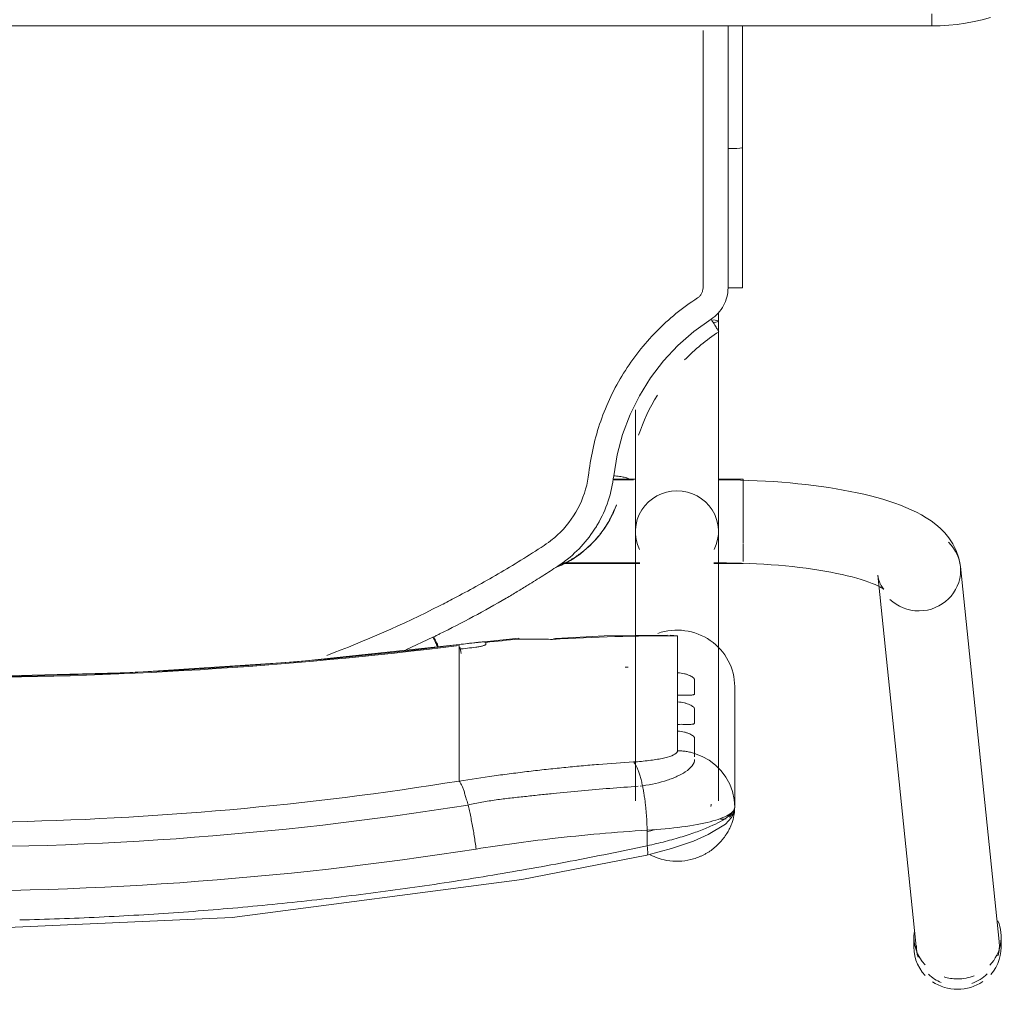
# Model space of a CAD drawing. Header units: metres. Extents: x 2.9 to 42.3, y -72.9 to -49.3.
# Tile 53 of 256: x 6.127 to 6.372, y -64.366 to -64.124. Entities that reach past the tile are written whole.
import ezdxf

# ---------------------------------------------------------------- set-up
doc = ezdxf.new("R2010")
doc.units = ezdxf.units.M
doc.layers.add('I-FURN', color=7, linetype='Continuous', lineweight=18)

# ---------------------------------------------------------------- blocks, each defined once
blk = doc.blocks.new('ConjuntoParaAlunoTamanho6 - CJA06_ConjuntoParaAlunoTamanho6-V16-2PAV')
at = {"layer": 'I-FURN', "color": 253, "true_color": 0xaaaaaa}
for p, q in [((-0.2643, 0.29456), (-0.2643, 0.29197)), ((-0.23354, 0.20182), (-0.24321, 0.29526)), ((-0.24254, 0.29197), (-0.24254, 0.29456)), ((-0.2638, 0.29312), (-0.25413, 0.19969)), ((-0.1979, 0.25969), (-0.1979, 0.22964)), ((-0.19385, 0.25812), (-0.19385, 0.19097)), ((-0.19207, 0.25896), (-0.19202, 0.25906)), ((-0.19202, 0.25906), (-0.19192, 0.25949)), ((-0.17315, 0.19097), (-0.17315, 0.25812)), ((-0.19734, 0.2558), (-0.19665, 0.25395)), ((-0.19665, 0.25395), (-0.1957, 0.25221)), ((-0.17493, 0.25435), (-0.17437, 0.25441)), ((-0.12923, 0.2438), (-0.12923, 0.25317)), ((-0.1957, 0.25221), (-0.19451, 0.25062)), ((-0.12923, 0.24214), (-0.12923, 0.2438)), ((-0.18366, 0.24073), (-0.18366, 0.23904)), ((-0.12923, 0.24214), (-0.12923, 0.23653)), ((-0.12923, 0.23653), (-0.12923, 0.23486)), ((-0.18366, 0.23345), (-0.18366, 0.23176)), ((-0.12923, 0.23486), (-0.12923, 0.22925)), ((-0.12923, 0.22925), (-0.12923, 0.22759)), ((-0.18366, 0.22617), (-0.18366, 0.21701)), ((-0.12923, 0.22759), (-0.12923, 0.22197)), ((-0.12923, 0.22197), (-0.12923, 0.22031)), ((-0.14414, 0.21757), (-0.12926, 0.21915)), ((-0.11598, 0.22048), (-0.1227, 0.21732)), ((-0.18366, 0.21701), (-0.1818, 0.21679)), ((-0.19271, 0.19894), (-0.2, 0.19894)), ((-0.19271, 0.19879), (-0.19385, 0.19879)), ((-0.19385, 0.19879), (-0.19385, 0.19845)), ((-0.15474, 0.19894), (-0.17429, 0.19894)), ((-0.15494, 0.19879), (-0.17429, 0.19879)), ((-0.2, 0.19844), (-0.2, 0.19411)), ((-0.19385, 0.19845), (-0.19385, 0.19764)), ((-0.2, 0.19393), (-0.2, 0.18575)), ((-0.19385, 0.19367), (-0.19385, 0.1916)), ((-0.19385, 0.18688), (-0.19385, 0.18582)), ((-0.2, 0.18573), (-0.2, 0.17922)), ((-0.19385, 0.18371), (-0.19385, 0.18582)), ((-0.2, 0.17916), (-0.2, 0.17794)), ((-0.19385, 0.17809), (-0.19385, 0.18068)), ((-0.2, 0.17794), (-0.19377, 0.17794)), ((-0.17323, 0.17794), (-0.1676, 0.17794)), ((-0.17268, 0.17809), (-0.16757, 0.17809)), ((-0.19385, 0.13857), (-0.19385, 0.13643)), ((-0.19983, 0.13021), (-0.19982, 0.0953)), ((-0.19982, 0.06488), (-0.19982, 0.0953)), ((-0.19982, 0.0953), (-0.19982, 0.09529)), ((-0.19623, 0.09556), (-0.19738, 0.09554)), ((0.247, 0.06497), (-0.247, 0.06497)), ((-0.247, 0.06497), (-0.247, 0.06197)), ((0.247, 0.06497), (-0.247, 0.06497))]:
    blk.add_line(p, q, dxfattribs=at)
at = {"layer": 'I-FURN', "color": 253, "true_color": 0xaaaaaa, "flags": 128}
for points in [[(0.0001, 0.2904), (-0.07267, 0.28721), (-0.14486, 0.2777), (-0.17603, 0.27161)], [(-0.17603, 0.27161), (-0.18218, 0.26997), (-0.18761, 0.26812), (-0.19131, 0.26652), (-0.19557, 0.2639), (-0.19708, 0.26226), (-0.19765, 0.26113), (-0.1979, 0.25971)], [(-0.17607, 0.26928), (-0.17607, 0.26831), (-0.17607, 0.26734), (-0.17607, 0.26637), (-0.17607, 0.2654)], [(-0.1979, 0.24468), (-0.1979, 0.2522), (-0.1979, 0.25971)], [(-0.1979, 0.25969), (-0.19776, 0.25773), (-0.19734, 0.2558)], [(-0.1979, 0.25969), (-0.1979, 0.25218), (-0.1979, 0.24467), (-0.1979, 0.23715), (-0.1979, 0.22964)], [(-0.19451, 0.25062), (-0.19311, 0.2492), (-0.19152, 0.24799)], [(-0.19152, 0.24799), (-0.18977, 0.24701), (-0.1879, 0.24628)], [(-0.1879, 0.24243), (-0.1879, 0.24339), (-0.1879, 0.24435), (-0.1879, 0.24532), (-0.1879, 0.24628)], [(-0.18366, 0.24561), (-0.18366, 0.24439), (-0.18366, 0.24317), (-0.18366, 0.24195), (-0.18366, 0.24073)], [(-0.1879, 0.23515), (-0.1879, 0.23603), (-0.1879, 0.23692), (-0.1879, 0.2378), (-0.1879, 0.23868)], [(-0.18366, 0.23904), (-0.18366, 0.23764), (-0.18366, 0.23624), (-0.18366, 0.23485), (-0.18366, 0.23345)], [(-0.1879, 0.22787), (-0.1879, 0.22876), (-0.1879, 0.22964), (-0.1879, 0.23052), (-0.1879, 0.23141)], [(-0.18366, 0.23176), (-0.18366, 0.23036), (-0.18366, 0.22897), (-0.18366, 0.22757), (-0.18366, 0.22617)], [(-0.12926, 0.21915), (-0.08865, 0.22342), (-0.0479, 0.2261), (-0.00707, 0.22717), (0.03376, 0.22666), (0.07455, 0.22454), (0.11521, 0.22083), (0.12946, 0.21915)], [(-0.1359, 0.2187), (-0.1359, 0.21878), (-0.1359, 0.21886), (-0.1359, 0.21893), (-0.1359, 0.21901)], [(-0.12923, 0.22031), (-0.12923, 0.22007), (-0.12923, 0.21984), (-0.12923, 0.21961), (-0.12923, 0.21937)], [(-0.18111, 0.21677), (-0.16533, 0.21701), (-0.15331, 0.21761)], [(-0.23354, 0.20182), (-0.23373, 0.20287), (-0.23403, 0.20376), (-0.23437, 0.20445), (-0.23469, 0.20492), (-0.23492, 0.20521), (-0.23505, 0.20534), (-0.23507, 0.20536)], [(-0.23507, 0.20536), (-0.23501, 0.20531), (-0.23482, 0.20518), (-0.23451, 0.20499), (-0.23408, 0.20476), (-0.23355, 0.20449), (-0.23291, 0.2042), (-0.23217, 0.20389), (-0.23133, 0.20358), (-0.23041, 0.20326), (-0.22941, 0.20294), (-0.22832, 0.20262), (-0.22717, 0.2023), (-0.22594, 0.20199), (-0.22464, 0.20169), (-0.22328, 0.2014), (-0.22186, 0.20112), (-0.22039, 0.20086), (-0.21886, 0.2006), (-0.21729, 0.20036), (-0.21567, 0.20014), (-0.214, 0.19993), (-0.2123, 0.19973), (-0.21057, 0.19956), (-0.2088, 0.1994), (-0.207, 0.19926), (-0.20518, 0.19913), (-0.20334, 0.19903), (-0.20148, 0.19894), (-0.19961, 0.19888), (-0.19772, 0.19883), (-0.19583, 0.1988), (-0.19394, 0.19879), (-0.19385, 0.19879)], [(-0.25413, 0.19969), (-0.25375, 0.19762), (-0.25311, 0.19572), (-0.25226, 0.19403), (-0.25129, 0.19256), (-0.25023, 0.19128), (-0.24913, 0.19017), (-0.24799, 0.18919), (-0.24683, 0.18832), (-0.24563, 0.18753), (-0.24441, 0.18681), (-0.24316, 0.18615), (-0.24188, 0.18553), (-0.24055, 0.18496), (-0.23919, 0.18441), (-0.23778, 0.1839), (-0.23633, 0.18341), (-0.23483, 0.18295), (-0.2333, 0.18251), (-0.23171, 0.1821), (-0.23008, 0.1817), (-0.22841, 0.18133), (-0.2267, 0.18098), (-0.22495, 0.18064), (-0.22315, 0.18033), (-0.22132, 0.18004), (-0.21946, 0.17976), (-0.21756, 0.17951), (-0.21562, 0.17928), (-0.21366, 0.17906), (-0.21168, 0.17887), (-0.20967, 0.1787), (-0.20763, 0.17855), (-0.20558, 0.17842), (-0.20352, 0.17831), (-0.20144, 0.17823), (-0.19935, 0.17816), (-0.19725, 0.17811), (-0.19515, 0.17809), (-0.19385, 0.17809)], [(-0.19385, 0.13857), (-0.19385, 0.14057), (-0.19385, 0.14257), (-0.19385, 0.14457), (-0.19385, 0.14656), (-0.19385, 0.14855), (-0.19385, 0.15053), (-0.19385, 0.15249), (-0.19385, 0.15444), (-0.19385, 0.15637), (-0.19385, 0.15827), (-0.19385, 0.16015), (-0.19385, 0.162), (-0.19385, 0.16382), (-0.19385, 0.1656), (-0.19385, 0.16735), (-0.19385, 0.16905), (-0.19385, 0.17071), (-0.19385, 0.17233), (-0.19385, 0.1739), (-0.19385, 0.17541), (-0.19385, 0.17687), (-0.19385, 0.17828), (-0.19385, 0.17963), (-0.19385, 0.18092), (-0.19385, 0.18215), (-0.19385, 0.18331), (-0.19385, 0.18441), (-0.19385, 0.18544), (-0.19385, 0.1864), (-0.19385, 0.18729), (-0.19385, 0.1881), (-0.19385, 0.18885), (-0.19385, 0.18951), (-0.19385, 0.19011), (-0.19385, 0.19062), (-0.19385, 0.19097)], [(-0.17315, 0.19097), (-0.17315, 0.19051), (-0.17315, 0.18998), (-0.17315, 0.18937), (-0.17315, 0.18869), (-0.17315, 0.18793), (-0.17315, 0.1871), (-0.17315, 0.18619), (-0.17315, 0.18522), (-0.17315, 0.18417), (-0.17315, 0.18306), (-0.17315, 0.18188), (-0.17315, 0.18064), (-0.17315, 0.17934), (-0.17315, 0.17798), (-0.17315, 0.17656), (-0.17315, 0.17508), (-0.17315, 0.17355), (-0.17315, 0.17198), (-0.17315, 0.17035), (-0.17315, 0.16868), (-0.17315, 0.16696), (-0.17315, 0.16521), (-0.17315, 0.16342), (-0.17315, 0.16159), (-0.17315, 0.16066)], [(-0.16841, 0.18438), (-0.16841, 0.18437), (-0.16841, 0.18435), (-0.16841, 0.18434), (-0.16841, 0.18432)], [(-0.16774, 0.17706), (-0.16861, 0.17188), (-0.16997, 0.16679), (-0.17181, 0.16185), (-0.17415, 0.15713), (-0.17693, 0.15265), (-0.18013, 0.14846), (-0.18374, 0.14461), (-0.18771, 0.14113), (-0.19199, 0.13805)], [(-0.19623, 0.13025), (-0.19623, 0.12331), (-0.19623, 0.11637), (-0.19623, 0.10942), (-0.19623, 0.10249), (-0.19623, 0.09556)], [(-0.19738, 0.09554), (-0.19841, 0.0955), (-0.1992, 0.09544), (-0.19969, 0.09537), (-0.19982, 0.0953)], [(-0.247, 0.06497), (-0.24912, 0.06492), (-0.25124, 0.0648), (-0.25334, 0.06459), (-0.25544, 0.06429), (-0.25753, 0.06391), (-0.2596, 0.06345), (-0.26165, 0.0629)]]:
    blk.add_lwpolyline(points, dxfattribs=at)
at = {"layer": 'I-FURN', "color": 253, "true_color": 0xaaaaaa}
for centre, major_axis, ratio, start_param, end_param in [((-0.25342, 0.29456), (0.01088, 0), 0.965926, 1.570796, 2.185058), ((-0.25342, 0.29456), (0.01088, 0), 0.965926, 0.959427, 1.570796), ((-0.25351, 0.29419), (0.01029, 0.00107), 0.967158, 1.815725, 2.256389), ((-0.25342, 0.29197), (0.01088, 0), 0.965926, 1.570796, 1.965237), ((-0.25342, 0.29197), (0.01088, 0), 0.965926, 1.257624, 1.559899), ((-0.25351, 0.29419), (0.01029, 0.00107), 0.967158, 0.685592, 1.060105), ((-0.25342, 0.29456), (0.01088, 0), 0.965926, 2.438822, 3.243525), ((-0.25342, 0.29456), (0.01088, 0), 0.965926, 6.170166, 7.020457), ((-0.25342, 0.29197), (0.01088, 0), 0.965926, 2.404268, 3.526261), ((-0.25342, 0.29197), (0.01088, 0), 0.965926, 6.182855, 7.015454), ((-0.25351, 0.29419), (0.01029, 0.00107), 0.967158, 6.18338, 6.464028), ((-0.25351, 0.29419), (0.01029, 0.00107), 0.967158, 2.780211, 3.141593), ((-0.1835, 0.22964), (-0.0144, 0), 0.978148, 0, 1.909658), ((0.0001, -0.77159), (1.0211, 0), 0.978148, 1.443771, 1.697822), ((0.0001, -0.77117), (1.0209, 0), 0.978148, 1.443771, 1.697822), ((-0.17927, 0.60128), (0.385, 0), 0.978148, 4.732926, 4.735013), ((-0.1305, 0.22908), (-0.00124, 0.00992), 0.026339, 2.463316, 2.789234), ((-0.17927, 0.60263), (0.395, 0), 0.978148, 4.801491, 4.822541), ((-0.17927, 0.60356), (0.395, 0), 0.978148, 4.828782, 4.839414), ((-0.17927, 0.60221), (0.3948, 0), 0.978148, 4.828842, 4.839414), ((-0.17927, 0.60336), (0.395, 0), 0.978148, 4.701279, 4.780293), ((-0.14501, 0.22754), (-0.00087, 0.00996), 0.018501, 2.957526, 3.350225), ((-0.24383, 0.20075), (0.01029, 0.00107), 0.967158, 1.470991, 3.041787), ((-0.24383, 0.20075), (0.01029, 0.00107), 0.967158, 0.685592, 1.470991), ((-0.24383, 0.20075), (0.01029, 0.00107), 0.967158, 3.041787, 3.827185), ((-0.1835, 0.19097), (0.01035, 0), 0.978148, 2.686587, 4.712389), ((-0.1835, 0.19097), (0.01035, 0), 0.978148, 4.712389, 6.738191), ((-0.1835, 0.13857), (0.01035, 0), 0.069756, 2.648425, 3.665191)]:
    blk.add_ellipse(centre, major_axis=major_axis, ratio=ratio, start_param=start_param, end_param=end_param, dxfattribs=at)
for points in [[(-0.03953, 0.28708), (-0.04612, 0.28677), (-0.05271, 0.28638), (-0.05929, 0.28591)], [(-0.01972, 0.28779), (-0.02633, 0.28763), (-0.03293, 0.2874), (-0.03953, 0.28708)], [(-0.05929, 0.28591), (-0.06588, 0.28544), (-0.07245, 0.28489), (-0.07901, 0.28427)], [(-0.09864, 0.28217), (-0.10517, 0.28139), (-0.11169, 0.28054), (-0.11819, 0.27961)], [(-0.07901, 0.28427), (-0.08557, 0.28365), (-0.09211, 0.28295), (-0.09864, 0.28217)], [(-0.11819, 0.27961), (-0.12468, 0.27869), (-0.13116, 0.27768), (-0.13762, 0.27661)], [(-0.13762, 0.27661), (-0.14407, 0.27553), (-0.15051, 0.27438), (-0.15692, 0.27316)], [(-0.15692, 0.27316), (-0.16332, 0.27194), (-0.16971, 0.27065), (-0.17607, 0.26928)], [(-0.13346, 0.2701), (-0.13339, 0.26956), (-0.13324, 0.26848), (-0.133, 0.26684), (-0.13272, 0.2652), (-0.13242, 0.26359), (-0.13211, 0.26203), (-0.13178, 0.26053), (-0.13155, 0.25959), (-0.13144, 0.25914)], [(-0.17607, 0.2654), (-0.17914, 0.26523), (-0.18504, 0.2647), (-0.19219, 0.26337), (-0.19682, 0.26165), (-0.1979, 0.26035), (-0.1979, 0.25969)], [(-0.17609, 0.26577), (-0.1767, 0.26561), (-0.17731, 0.26545), (-0.17791, 0.26528)], [(-0.17607, 0.2654), (-0.17606, 0.26498), (-0.17604, 0.26413), (-0.17598, 0.26285), (-0.1759, 0.26156), (-0.17579, 0.26028), (-0.17566, 0.25902), (-0.17551, 0.25778), (-0.17533, 0.25659), (-0.17514, 0.25544), (-0.175, 0.25471), (-0.17493, 0.25435)], [(-0.12923, 0.25317), (-0.12932, 0.25327), (-0.1295, 0.25353), (-0.1298, 0.25409), (-0.13011, 0.25481), (-0.13044, 0.25568), (-0.13077, 0.2567), (-0.1311, 0.25786), (-0.13133, 0.2587), (-0.13144, 0.25914)], [(-0.14661, 0.25076), (-0.14806, 0.25058), (-0.14951, 0.25042), (-0.15095, 0.25026)], [(-0.14226, 0.2513), (-0.14371, 0.25111), (-0.14516, 0.25093), (-0.14661, 0.25076)], [(-0.16398, 0.24902), (-0.16687, 0.24878), (-0.16977, 0.24858), (-0.17265, 0.2484)], [(-0.15964, 0.24939), (-0.16109, 0.24926), (-0.16254, 0.24913), (-0.16398, 0.24902)], [(-0.1553, 0.2498), (-0.15675, 0.24966), (-0.15819, 0.24952), (-0.15964, 0.24939)], [(-0.15095, 0.25026), (-0.1524, 0.2501), (-0.15385, 0.24995), (-0.1553, 0.2498)], [(-0.1879, 0.24628), (-0.18756, 0.24617), (-0.18687, 0.24599), (-0.18581, 0.24578), (-0.18474, 0.24565), (-0.18402, 0.24561), (-0.18366, 0.24561)], [(-0.09625, 0.22184), (-0.10584, 0.21825), (-0.1152, 0.21414), (-0.12434, 0.2095)], [(-0.1359, 0.21901), (-0.1359, 0.21905), (-0.13586, 0.21912), (-0.13573, 0.21923), (-0.13549, 0.21935), (-0.13518, 0.21946), (-0.13479, 0.21957), (-0.13436, 0.21967), (-0.1339, 0.21974), (-0.13357, 0.21979), (-0.1334, 0.21981)], [(-0.13585, 0.2186), (-0.13587, 0.21862), (-0.13589, 0.21865), (-0.1359, 0.21868), (-0.1359, 0.2187)], [(-0.12335, 0.21813), (-0.12356, 0.21856), (-0.12377, 0.21898), (-0.12395, 0.21936)], [(-0.15397, 0.21772), (-0.15349, 0.21752), (-0.153, 0.21758), (-0.15247, 0.21788)], [(-0.15247, 0.21788), (-0.15113, 0.21782), (-0.1484, 0.21775), (-0.14556, 0.21776), (-0.14412, 0.21779)], [(-0.12436, 0.21651), (-0.12717, 0.21512), (-0.13276, 0.21224), (-0.13826, 0.20916), (-0.14098, 0.20758)], [(-0.1227, 0.21732), (-0.12297, 0.21719), (-0.12353, 0.21692), (-0.12408, 0.21665), (-0.12436, 0.21651)], [(-0.12289, 0.21723), (-0.12304, 0.21753), (-0.12319, 0.21783), (-0.12334, 0.21813)], [(-0.12434, 0.2095), (-0.12494, 0.2092), (-0.12615, 0.20858), (-0.12737, 0.20794), (-0.12798, 0.20762)], [(-0.12798, 0.20762), (-0.13157, 0.20574), (-0.13889, 0.20168), (-0.14651, 0.19698), (-0.1504, 0.19445)], [(-0.14098, 0.20758), (-0.14188, 0.20704), (-0.14368, 0.20597), (-0.14546, 0.20487), (-0.14635, 0.20432)], [(-0.14638, 0.20431), (-0.14762, 0.20355), (-0.1501, 0.202), (-0.15256, 0.20043), (-0.15378, 0.19963)], [(-0.15378, 0.19963), (-0.1555, 0.19851), (-0.15869, 0.19594), (-0.16134, 0.1928), (-0.1625, 0.1911)], [(-0.1568, 0.1982), (-0.15576, 0.1988), (-0.15475, 0.1993), (-0.15376, 0.19971)], [(-0.16501, 0.19076), (-0.16447, 0.19151), (-0.16331, 0.19295), (-0.16135, 0.19493), (-0.15919, 0.19669), (-0.15764, 0.19771), (-0.15683, 0.19818)], [(-0.1504, 0.19445), (-0.15113, 0.19396), (-0.15256, 0.19293), (-0.15386, 0.19174), (-0.15448, 0.19112)], [(-0.16371, 0.18924), (-0.16479, 0.18738), (-0.16656, 0.18343), (-0.1675, 0.1792), (-0.16774, 0.17706)], [(-0.1625, 0.1911), (-0.16271, 0.1908), (-0.16313, 0.19018), (-0.16352, 0.18955), (-0.16371, 0.18924)], [(-0.15448, 0.19112), (-0.15645, 0.18912), (-0.15969, 0.18452), (-0.16124, 0.17915), (-0.16156, 0.17636)], [(-0.16774, 0.17706), (-0.16823, 0.17712), (-0.16921, 0.17725), (-0.17046, 0.17746), (-0.17128, 0.17766), (-0.17147, 0.17776), (-0.17146, 0.1778)], [(-0.17391, 0.16699), (-0.17512, 0.16348), (-0.17671, 0.16011), (-0.17864, 0.15696)], [(-0.1854, 0.14823), (-0.18797, 0.14558), (-0.19084, 0.14321), (-0.19391, 0.14119)], [(-0.19391, 0.14119), (-0.19393, 0.14119), (-0.19385, 0.14103), (-0.19344, 0.14033), (-0.19278, 0.13928), (-0.19225, 0.13846), (-0.19199, 0.13805)], [(-0.19199, 0.13805), (-0.19265, 0.13762), (-0.19383, 0.13663), (-0.19519, 0.13473), (-0.19604, 0.13255), (-0.19622, 0.13104), (-0.19623, 0.13025)], [(-0.18863, 0.13277), (-0.18884, 0.13263), (-0.18922, 0.13231), (-0.18966, 0.1317), (-0.18994, 0.13099), (-0.19, 0.1305), (-0.19, 0.13025)], [(-0.19623, 0.13025), (-0.19672, 0.13025), (-0.1977, 0.13025), (-0.19891, 0.13024), (-0.19969, 0.13022), (-0.19984, 0.13021), (-0.19982, 0.1302)], [(-0.19982, 0.12147), (-0.19982, 0.12438), (-0.19982, 0.12729), (-0.19982, 0.1302)], [(-0.19982, 0.1302), (-0.19982, 0.12438), (-0.19982, 0.11273), (-0.19982, 0.1011), (-0.19982, 0.09529)], [(-0.19982, 0.09528), (-0.19982, 0.1011), (-0.19982, 0.10691), (-0.19982, 0.11273)], [(-0.19982, 0.09529), (-0.19982, 0.08515), (-0.19982, 0.07502), (-0.19982, 0.06488)], [(-0.19982, 0.06488), (-0.19982, 0.06837), (-0.19982, 0.07185), (-0.19982, 0.07534)]]:
    blk.add_open_spline(points, degree=3, dxfattribs=at)
for points, knots in [([(-0.13346, 0.2701), (-0.0847, 0.2778), (0.00519, 0.28415), (0.09466, 0.27626), (0.13366, 0.2701)], [-1, -1, -1, -1, -0.444444, 0, 0, 0, 0]), ([(-0.19788, 0.26032), (-0.19786, 0.26063), (-0.19777, 0.26153), (-0.19747, 0.26287), (-0.19695, 0.2643), (-0.19642, 0.26543), (-0.19585, 0.26637), (-0.19534, 0.26711), (-0.19492, 0.26766), (-0.19447, 0.26819), (-0.19382, 0.2689), (-0.19291, 0.26975), (-0.1919, 0.27053), (-0.19105, 0.27107), (-0.1904, 0.27144), (-0.18973, 0.27177), (-0.18883, 0.27217), (-0.18719, 0.27275), (-0.18474, 0.2732), (-0.18174, 0.27315), (-0.17906, 0.27255), (-0.17745, 0.27187), (-0.17679, 0.27153)], [0.025296, 0.025296, 0.025296, 0.025296, 0.0625, 0.125, 0.15625, 0.1875, 0.21875, 0.234375, 0.25, 0.265625, 0.28125, 0.3125, 0.34375, 0.359375, 0.375, 0.390625, 0.40625, 0.4375, 0.5, 0.5625, 0.625, 0.6721865, 0.6721865, 0.6721865, 0.6721865]), ([(-0.1761, 0.27156), (-0.17616, 0.27149), (-0.17627, 0.27106), (-0.17619, 0.27003), (-0.17607, 0.26928)], [0.625, 0.625, 0.625, 0.625, 0.75, 1, 1, 1, 1]), ([(-0.17607, 0.2654), (-0.1682, 0.2659), (-0.154, 0.26716), (-0.13977, 0.2691), (-0.13346, 0.2701)], [-1, -1, -1, -1, -0.444444, 0, 0, 0, 0]), ([(-0.13144, 0.25914), (-0.08343, 0.26683), (0.00512, 0.27318), (0.09323, 0.26529), (0.13164, 0.25914)], [-1, -1, -1, -1, -0.444444, 0, 0, 0, 0]), ([(-0.1979, 0.25971), (-0.1979, 0.26034), (-0.19688, 0.26187), (-0.19282, 0.26411), (-0.18865, 0.26578), (-0.18491, 0.26704), (-0.18064, 0.26823), (-0.1776, 0.26895), (-0.17607, 0.26928)], [0, 0, 0, 0, 0.25, 0.5, 0.625, 0.75, 0.875, 1, 1, 1, 1]), ([(-0.19421, 0.2626), (-0.1945, 0.26266), (-0.19502, 0.2627), (-0.19554, 0.2626), (-0.19576, 0.26254)], [0.5473049, 0.5473049, 0.5473049, 0.5473049, 0.625, 0.6812684, 0.6812684, 0.6812684, 0.6812684]), ([(0.12943, 0.25317), (0.08224, 0.26075), (-0.00484, 0.26702), (-0.09148, 0.25924), (-0.12923, 0.25317)], [-1, -1, -1, -1, -0.444444, 0, 0, 0, 0]), ([(-0.1965, 0.2622), (-0.19671, 0.26207), (-0.1971, 0.26176), (-0.19752, 0.26119), (-0.19771, 0.26076), (-0.19777, 0.26056)], [0.75, 0.75, 0.75, 0.75, 0.8125, 0.875, 0.9283532, 0.9283532, 0.9283532, 0.9283532]), ([(-0.17381, 0.25447), (-0.17147, 0.25462), (-0.16677, 0.25497), (-0.1597, 0.25557), (-0.1538, 0.25614), (-0.14908, 0.25663), (-0.14554, 0.25703), (-0.14198, 0.25739), (-0.13843, 0.25782), (-0.13492, 0.25842), (-0.13259, 0.25889), (-0.13144, 0.25914)], [0, 0, 0, 0, 0.166667, 0.333333, 0.5, 0.583333, 0.666667, 0.75, 0.833333, 0.916667, 1, 1, 1, 1]), ([(-0.1879, 0.24778), (-0.18791, 0.24829), (-0.1875, 0.24933), (-0.18588, 0.25077), (-0.184, 0.25182), (-0.1824, 0.2525), (-0.17978, 0.25344), (-0.17715, 0.25404), (-0.17493, 0.25435)], [0, 0, 0, 0, 0.2, 0.4, 0.55, 0.625, 0.7, 1, 1, 1, 1]), ([(-0.17493, 0.25435), (-0.17484, 0.25392), (-0.17465, 0.25308), (-0.17435, 0.25195), (-0.17403, 0.25093), (-0.17369, 0.25006), (-0.17335, 0.24934), (-0.17303, 0.24881), (-0.17282, 0.24857), (-0.17273, 0.24848)], [0, 0, 0, 0, 0.1428571, 0.2857143, 0.4285714, 0.5714286, 0.7142857, 0.8571429, 0.9670572, 0.9670572, 0.9670572, 0.9670572]), ([(-0.12923, 0.25317), (-0.13213, 0.25271), (-0.13647, 0.25207), (-0.14082, 0.25148), (-0.14226, 0.2513)], [-1, -1, -1, -1, -0.8, -0.7, -0.7, -0.7, -0.7]), ([(-0.17265, 0.2484), (-0.17333, 0.24836), (-0.17532, 0.24821), (-0.17777, 0.24791), (-0.17985, 0.24753), (-0.18163, 0.2471), (-0.18322, 0.24646), (-0.18366, 0.2459), (-0.18366, 0.24561)], [-1, -1, -1, -1, -0.888889, -0.666667, -0.555556, -0.444444, -0.222222, 0, 0, 0, 0]), ([(-0.1879, 0.24628), (-0.1879, 0.24644), (-0.1879, 0.2467), (-0.1879, 0.247), (-0.1879, 0.2471)], [0, 0, 0, 0, 0.4, 0.6, 0.6, 0.6, 0.6]), ([(-0.18366, 0.24073), (-0.18428, 0.24075), (-0.18512, 0.24088), (-0.18609, 0.24117), (-0.18671, 0.24142), (-0.18723, 0.2417), (-0.18762, 0.24198), (-0.18784, 0.24222), (-0.1879, 0.24236), (-0.1879, 0.24243)], [0, 0, 0, 0, 0.25, 0.375, 0.5, 0.625, 0.75, 0.875, 1, 1, 1, 1]), ([(-0.1879, 0.23868), (-0.1879, 0.23875), (-0.18784, 0.23885), (-0.18762, 0.23896), (-0.18723, 0.23902), (-0.18671, 0.23904), (-0.18609, 0.23904), (-0.18512, 0.23903), (-0.18428, 0.23902), (-0.18366, 0.23904)], [0, 0, 0, 0, 0.125, 0.25, 0.375, 0.5, 0.625, 0.75, 1, 1, 1, 1]), ([(-0.18366, 0.23345), (-0.18428, 0.23348), (-0.18512, 0.2336), (-0.18609, 0.23389), (-0.18671, 0.23414), (-0.18723, 0.23442), (-0.18762, 0.2347), (-0.18784, 0.23494), (-0.1879, 0.23508), (-0.1879, 0.23515)], [0, 0, 0, 0, 0.25, 0.375, 0.5, 0.625, 0.75, 0.875, 1, 1, 1, 1]), ([(-0.1879, 0.23141), (-0.1879, 0.23147), (-0.18784, 0.23158), (-0.18762, 0.23168), (-0.18723, 0.23174), (-0.18671, 0.23176), (-0.18609, 0.23176), (-0.18512, 0.23175), (-0.18428, 0.23175), (-0.18366, 0.23176)], [0, 0, 0, 0, 0.125, 0.25, 0.375, 0.5, 0.625, 0.75, 1, 1, 1, 1]), ([(-0.18366, 0.22617), (-0.18428, 0.2262), (-0.18512, 0.22633), (-0.18609, 0.22661), (-0.18671, 0.22687), (-0.18723, 0.22714), (-0.18762, 0.22742), (-0.18784, 0.22767), (-0.1879, 0.22781), (-0.1879, 0.22787)], [0, 0, 0, 0, 0.25, 0.375, 0.5, 0.625, 0.75, 0.875, 1, 1, 1, 1]), ([(-0.1334, 0.21866), (-0.1337, 0.21862), (-0.13425, 0.21856), (-0.13488, 0.2185), (-0.13529, 0.21849), (-0.13555, 0.2185), (-0.13573, 0.21853), (-0.13582, 0.21857), (-0.13585, 0.2186)], [0, 0, 0, 0, 0.25, 0.5, 0.625, 0.75, 0.875, 1, 1, 1, 1]), ([(-0.12388, 0.21967), (-0.12372, 0.21936), (-0.12333, 0.2186), (-0.12291, 0.21776), (-0.1227, 0.21732)], [0.5302375, 0.5302375, 0.5302375, 0.5302375, 0.75, 1, 1, 1, 1]), ([(-0.1535, 0.1999), (-0.15406, 0.19967), (-0.15585, 0.19886), (-0.15753, 0.19787), (-0.15863, 0.1971)], [0.6367527, 0.6367527, 0.6367527, 0.6367527, 0.75, 1, 1, 1, 1]), ([(-0.15863, 0.1971), (-0.16081, 0.19558), (-0.16383, 0.19273), (-0.16686, 0.18807), (-0.16796, 0.18563), (-0.16841, 0.18438)], [0, 0, 0, 0, 0.5, 0.75, 1, 1, 1, 1]), ([(-0.16841, 0.18432), (-0.16799, 0.18547), (-0.16725, 0.18714), (-0.16604, 0.18925), (-0.16537, 0.19026), (-0.16501, 0.19076)], [0, 0, 0, 0, 0.5, 0.75, 1, 1, 1, 1]), ([(-0.16156, 0.17636), (-0.16208, 0.17191), (-0.16353, 0.16549), (-0.16692, 0.15729), (-0.1701, 0.15145), (-0.17391, 0.14602), (-0.17976, 0.13936), (-0.18487, 0.13521), (-0.18863, 0.13277)], [0, 0, 0, 0, 0.25, 0.375, 0.5, 0.625, 0.75, 1, 1, 1, 1]), ([(-0.19, 0.13025), (-0.19, 0.12863), (-0.19, 0.12547), (-0.19, 0.12092), (-0.19, 0.1173), (-0.19, 0.1145), (-0.19, 0.11243), (-0.19, 0.11052), (-0.19, 0.10828), (-0.19, 0.10624), (-0.19, 0.10408), (-0.19, 0.10228), (-0.19, 0.10023), (-0.19, 0.09774), (-0.19, 0.09515), (-0.19, 0.09189), (-0.19, 0.08842), (-0.19, 0.08419), (-0.19, 0.08049), (-0.19, 0.07684), (-0.19, 0.07351), (-0.19, 0.07081), (-0.19, 0.0683), (-0.19, 0.06666), (-0.19, 0.06612)], [0, 0, 0, 0, 0.03125, 0.0625, 0.09375, 0.109375, 0.125, 0.140625, 0.15625, 0.1875, 0.203125, 0.21875, 0.234375, 0.25, 0.265625, 0.28125, 0.3125, 0.328125, 0.34375, 0.359375, 0.3671875, 0.375, 0.3828125, 0.3865101, 0.3865101, 0.3865101, 0.3865101]), ([(-0.19623, 0.06488), (-0.19623, 0.06802), (-0.19623, 0.0747), (-0.19623, 0.0849), (-0.19623, 0.09203), (-0.19623, 0.09556)], [0.8397159, 0.8397159, 0.8397159, 0.8397159, 0.8888889, 0.9444444, 1, 1, 1, 1])]:
    blk.add_open_spline(points, degree=3, knots=knots, dxfattribs=at)
blk = doc.blocks.new('4 GRE - ESCOLA DE CINEMA E AUDIOVISUAL CINE REX R07_rvt-1-2PAV')
at = {"layer": 'I-FURN', "color": 253, "lineweight": 18, "true_color": 0xaaaaaa, "rotation": 180}
blk.add_blockref('ConjuntoParaAlunoTamanho6 - CJA06_ConjuntoParaAlunoTamanho6-V16-2PAV', (6.10728, -64.06045), dxfattribs=at)

msp = doc.modelspace()

# ---------------------------------------------------------------- block references
at = {"lineweight": 5}
msp.add_blockref('4 GRE - ESCOLA DE CINEMA E AUDIOVISUAL CINE REX R07_rvt-1-2PAV', (0, 0), dxfattribs=at)

doc.saveas('drawing.dxf')
